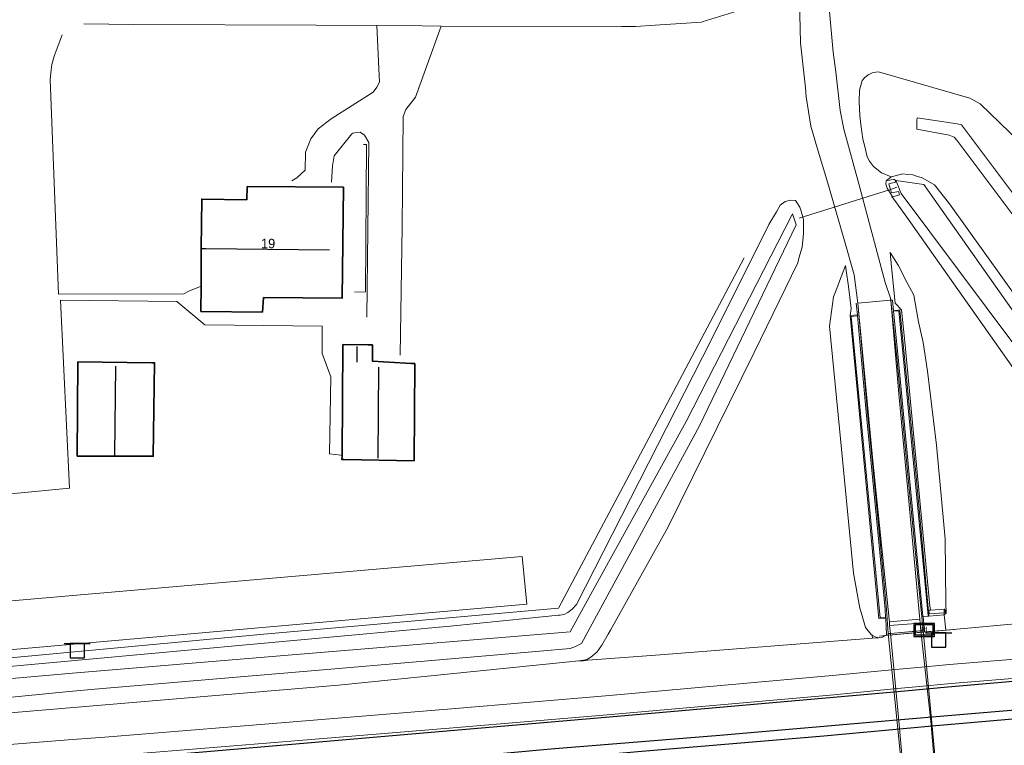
# Model space of a CAD drawing. Header units: metres. Extents: x 169249 to 194689, y 406250 to 412203.
# Tile 46 of 256: x 170792 to 170895, y 406572 to 406648. Entities that reach past the tile are written whole.
import ezdxf
from ezdxf.enums import TextEntityAlignment as Align

# ---------------------------------------------------------------- set-up
doc = ezdxf.new("R2010")
doc.units = ezdxf.units.M
doc.layers.get('0').update_dxf_attribs({"linetype": 'CONTINUOUS'})
for name, color, linetype, lineweight in [('BGT_NLCS_N264$0$B-WE-BV-LEUNING-G', 252, 'BGT_NLCS_N264$0$BV-LEUNING', 18), ('BGT_NLCS_N264$0$B-WE-GW-TALUD_KRUIN-G', 252, 'CONTINUOUS', 18), ('BGT_NLCS_N264$0$B-WE-GW-TALUD_TEEN-G', 252, 'CONTINUOUS', 18), ('BGT_NLCS_N264$0$B-WE-GW-WATERGANG_INSTEEK-G', 252, 'CONTINUOUS', 18), ('BGT_NLCS_N264$0$B-WE-GW-WATERGANG_SLOOT_BODEM-G', 252, 'CONTINUOUS', 18), ('BGT_NLCS_N264$0$B-WE-IE-TERREINAFSCHEIDING_KUNSTMATIG_HEKWERK-G', 252, 'BGT_NLCS_N264$0$IE-TERREINAFSCHEIDING-KUNSTMATIG', 18), ('BGT_NLCS_N264$0$B-WE-IE-TERREINAFSCHEIDING_KUNSTMATIG_MUUR-G', 252, 'BGT_NLCS_N264$0$IE-TERREINAFSCHEIDING-KUNSTMATIG-DICHT', 18), ('BGT_NLCS_N264$0$B-WE-IE-TERREINAFSCHEIDING_KUNSTMATIG_MUUR-GV', 252, 'BGT_NLCS_N264$0$IE-TERREINAFSCHEIDING-KUNSTMATIG-DICHT', 18), ('BGT_NLCS_N264$0$B-WE-KW-KUNSTWERK-G', 252, 'CONTINUOUS', 18), ('BGT_NLCS_N264$0$B-WE-KW-KUNSTWERK_DUIKER-G', 252, 'CONTINUOUS', 18), ('BGT_NLCS_N264$0$B-WE-KW-KUNSTWERK_TUNNEL-G', 252, 'CONTINUOUS', 18), ('BGT_NLCS_N264$0$B-WE-OG-TOPOGRAFIE_BEBOUWING-G', 252, 'CONTINUOUS', 35), ('BGT_NLCS_N264$0$B-WE-OG-TOPOGRAFIE_TERREIN_GROEN-GV', 252, 'CONTINUOUS', 18), ('BGT_NLCS_N264$0$B-WE-OG-TOPOGRAFIE_WATER-GV', 252, 'CONTINUOUS', 18), ('BGT_NLCS_N264$0$B-WE-OG-TOPOGRAFIE_WEG_BERM-GV', 252, 'CONTINUOUS', 18), ('BGT_NLCS_N264$0$B-WE-OG-TOPOGRAFIE_WEG_RIJWIELPAD-G', 252, 'CONTINUOUS', 18), ('BGT_NLCS_N264$0$B-WE-OG-TOPOGRAFIE_WEG_RIJWIELPAD-GV', 252, 'CONTINUOUS', 18), ('BGT_NLCS_N264$0$B-WE-OG-TOPOGRAFIE_WEG_VERHARD-G', 252, 'CONTINUOUS', 18), ('BGT_NLCS_N264$0$B-WE-VW-VERKEERSTEKEN_BORD-S', 252, 'CONTINUOUS', 25), ('X-XX-AL-REFERENTIE-G', 7, 'CONTINUOUS', 18)]:
    doc.layers.add(name, color=color, linetype=linetype, lineweight=lineweight)
for name, color, linetype in [('BGT_NLCS_N264$0$B-WE-IE-MEUBILAIR_WEGMEUBILAIR-S', 252, 'CONTINUOUS'), ('BGT_NLCS_N264$0$B-WE-KG-KADASTRAAL_NOK-G', 252, 'CONTINUOUS'), ('BGT_NLCS_N264$0$B-WE-VW-MARKERING-G', 252, 'CONTINUOUS'), ('BGT_NLCS_N264$0$Label_Nummeraanduidingreeks', 252, 'CONTINUOUS')]:
    doc.layers.add(name, color=color, linetype=linetype)
doc.styles.add('BGT_NLCS_N264$0$NLCS-ISO', font='NLCS-ISO.ttf')
doc.styles.add('BGT_NLCS_N264$0$STANDARD', font='txt')
doc.linetypes.add('BGT_NLCS_N264$0$BV-LEUNING', pattern='A,1,[69,NLCS.SHX,S=0.2,R=0,X=0,Y=0],1', length=2)
doc.linetypes.add('BGT_NLCS_N264$0$IE-TERREINAFSCHEIDING-KUNSTMATIG', pattern='A,4,[82,NLCS.SHX,S=0.75,R=90,X=0,Y=0],4,-2', length=10)
doc.linetypes.add('BGT_NLCS_N264$0$IE-TERREINAFSCHEIDING-KUNSTMATIG-DICHT', pattern='A,8,-1,[82,NLCS.SHX,S=0.75,R=90,X=0,Y=0],-1', length=10)

# ---------------------------------------------------------------- blocks, each defined once
blk = doc.blocks.new('BGT_NLCS_N264$0$SVW-VERKEERSTEKEN_BORD_ANWB-SO')
blk.add_line((-1.375, 0), (1.375, 0))
at = {"flags": 128}
blk.add_lwpolyline([(-0.75, 0), (-0.75, -1.5), (0.75, -1.5), (0.75, 0)], close=True, dxfattribs=at)
blk = doc.blocks.new('BGT_NLCS_N264$0$SRI-TERREINKAST-SO')
at = {"ltscale": 0.1}
h = blk.add_hatch(color=256, dxfattribs=at)
h.paths.add_polyline_path([(1.16, 0.64), (-1.01, 0.64), (-1.01, -0.71), (1.16, -0.71)])
h.paths.add_polyline_path([(1.01, 0.49), (-0.86, 0.49), (-0.86, -0.56), (1.01, -0.56)], flags=16)
at = {"flags": 128}
for points in [[(1.16, 0.64), (-1.01, 0.64), (-1.01, -0.71), (1.16, -0.71)], [(1.01, 0.49), (-0.86, 0.49), (-0.86, -0.56), (1.01, -0.56)]]:
    blk.add_lwpolyline(points, close=True, dxfattribs=at)
at = {"style": 'BGT_NLCS_N264$0$NLCS-ISO'}
blk.add_text('RI', height=0.6, dxfattribs=at).set_placement((-0.26, -0.29))
blk = doc.blocks.new('BGT_NLCS_N264')
at = {"layer": 'BGT_NLCS_N264$0$B-WE-BV-LEUNING-G'}
for p, q in [((170882.97, 406583.61, 12.99), (170890.2, 406584.23, 13.24)), ((170882.36, 406583.55, 12.97), (170882.97, 406583.61, 12.99))]:
    blk.add_line(p, q, dxfattribs=at)
at = {"layer": 'BGT_NLCS_N264$0$B-WE-GW-TALUD_KRUIN-G'}
for points in [[(170899.48, 406623.47, 17.64), (170890.45, 406635.51, 17.26), (170890.19, 406635.79, 17.26), (170889.66, 406636, 17.27), (170886.28, 406636.66, 17.32), (170886.26, 406636.88, 17.32), (170886.27, 406637.55, 17.32), (170886.31, 406637.84, 17.32), (170890.49, 406637.19, 17.3), (170890.97, 406637.11, 17.29), (170908.76, 406613.36, 18.07)], [(170889.15, 406585.78, 13.42), (170889.33, 406585.96, 13.29), (170889.32, 406586.98, 13.28), (170889.25, 406593.75, 13.17), (170888.33, 406603.56, 13.19), (170887.38, 406611.29, 13.19), (170886.92, 406614.3, 13.19), (170886.44, 406616.45, 13.18), (170886.37, 406616.85, 13.16), (170885.95, 406619.27, 13.07), (170885.27, 406620.56, 13.05), (170884.31, 406622.4, 13.02), (170883.47, 406623.72, 12.77)], [(170878.79, 406622.36, 12.62), (170878.15, 406620.73, 12.91), (170877.87, 406619.96, 12.99), (170877.55, 406619.1, 13.08), (170877.11, 406616.02, 13.24), (170878.15, 406605.28, 13.24), (170879.64, 406590.16, 13.32), (170880.3, 406586.48, 13.29), (170880.47, 406585.92, 13.29), (170880.9, 406584.45, 13.3), (170881.49, 406583.71, 13.29), (170881.6, 406583.65, 13.29)], [(170881.6, 406583.65, 13.29), (170881.9, 406583.48, 13.28), (170882.24, 406583.37, 13.28)]]:
    blk.add_polyline3d(points, dxfattribs=at)
at = {"layer": 'BGT_NLCS_N264$0$B-WE-GW-TALUD_TEEN-G'}
for points in [[(170907.16, 406622.63, 14.08), (170906.55, 406623.4, 14.09), (170905.07, 406625.25, 14.09), (170897.04, 406635.31, 14.11), (170892.92, 406639.3, 14.1), (170891.82, 406639.9, 14.1), (170882.25, 406642.66, 13.58), (170881.96, 406642.61, 13.54), (170881.6, 406642.55, 13.48), (170881.17, 406642.32, 13.45), (170880.77, 406642.01, 13.45), (170880.54, 406641.73, 13.44), (170880.27, 406640.73, 13.4), (170880.23, 406639.55, 13.39), (170880.31, 406638.09, 13.39), (170880.41, 406637.12, 13.39), (170880.62, 406635.58, 13.31), (170880.83, 406634.82, 13.29), (170880.97, 406634.2, 13.29), (170881.08, 406633.73, 13.28), (170881.31, 406633.31, 13.28), (170881.74, 406632.75, 13.27), (170882.56, 406632.08, 13.26), (170883.57, 406631.66, 13.17)], [(170883.47, 406623.72, 12.77), (170883.61, 406622.23, 12.63), (170883.99, 406618.43, 12.28), (170884.65, 406617.74, 12.22), (170885, 406614.36, 12.25), (170887.64, 406586.7, 12.25), (170887.71, 406586.3, 12.29), (170887.72, 406586.28, 12.29)], [(170879.29, 406617.12, 12.23), (170879.4, 406617.88, 12.47), (170879.11, 406620.16, 12.63), (170878.86, 406621.83, 12.62), (170878.79, 406622.36, 12.62)]]:
    blk.add_polyline3d(points, dxfattribs=at)
at = {"layer": 'BGT_NLCS_N264$0$B-WE-GW-WATERGANG_INSTEEK-G'}
blk.add_line((170851.35, 406581.05, 13.08), (170850.86, 406580.95, 13.08), dxfattribs=at)
for points in [[(170783.88, 406579.69, 12.6), (170837.35, 406584.58, 12.65), (170845.65, 406585.43, 12.73), (170848.73, 406585.74, 12.76), (170848.89, 406585.76, 12.77), (170849.31, 406585.81, 12.78), (170849.68, 406586.02, 12.78), (170850.15, 406586.39, 12.78), (170850.6, 406586.88, 12.77), (170863.82, 406612.75, 12.79), (170865.25, 406615.6, 12.79), (170870.77, 406626.65, 12.83), (170871.55, 406628, 12.8), (170871.95, 406628.68, 12.79), (170872.47, 406629.07, 12.83), (170873.03, 406629.2, 12.86), (170873.56, 406629.16, 12.88), (170873.7, 406628.97, 12.89), (170874.02, 406628.47, 12.94), (170874.14, 406628.04, 12.93), (170874.39, 406627.19, 12.89), (170874.39, 406625.72, 12.87), (170874.24, 406624.3, 12.91), (170873.92, 406623.12, 12.97), (170873.79, 406622.63, 13), (170869.24, 406613.24, 13.09), (170860.18, 406594.94, 13), (170854.17, 406584.19, 13.04), (170853.92, 406583.75, 13.04), (170853.27, 406582.59, 13.05), (170852.78, 406581.92, 13.07), (170852.11, 406581.33, 13.08), (170851.67, 406581.11, 13.08), (170851.35, 406581.05, 13.08)], [(170883.57, 406631.66, 13.17), (170883.21, 406631.34, 13.17), (170883.12, 406631.26, 13.17), (170883.07, 406631.22, 13.17), (170883.02, 406630.89, 13.17), (170883.18, 406630.48, 13.17), (170883.68, 406629.62, 13.19), (170883.7, 406629.57, 13.19), (170885.22, 406627.42, 13.19), (170904.02, 406600.78, 13.22), (170907.07, 406596.65, 13.26), (170913.81, 406587.55, 13.35), (170914.22, 406586.99, 13.36), (170914.72, 406586.75, 13.38), (170915.66, 406586.6, 13.39)], [(171000.44, 406600.28, 14.04), (170991.95, 406599.02, 13.8), (170961.93, 406595.87, 13.46), (170960.57, 406595.73, 13.45), (170926.12, 406592.52, 13.32), (170916.98, 406591.83, 13.33), (170916.54, 406591.87, 13.33), (170916.11, 406591.94, 13.32), (170915.78, 406592.05, 13.32), (170915.35, 406592.28, 13.32), (170908.29, 406602.73, 13.3), (170906.37, 406605.58, 13.29), (170889.71, 406628.84, 13.23), (170888.12, 406630.8, 13.19), (170886.83, 406631.54, 13.2), (170886.12, 406631.76, 13.19), (170885.84, 406631.85, 13.19), (170885.3, 406631.9, 13.19), (170884.76, 406631.96, 13.19), (170883.86, 406631.73, 13.18), (170883.57, 406631.66, 13.17)]]:
    blk.add_polyline3d(points, dxfattribs=at)
at = {"layer": 'BGT_NLCS_N264$0$B-WE-GW-WATERGANG_SLOOT_BODEM-G'}
for points in [[(170834.23, 406580.9, 11.57), (170823.63, 406580, 11.56), (170800.13, 406578.01, 11.54), (170797.43, 406577.75, 11.53), (170748.52, 406572.95, 11.44), (170696.7, 406568.39, 11.39), (170648.18, 406564.05, 11.43)], [(170788.59, 406578.86, 11.28), (170797.79, 406579.67, 11.26), (170819.11, 406581.45, 11.3), (170849.95, 406584.01, 11.36), (170851.73, 406587.24, 11.37), (170854.87, 406592.93, 11.4), (170862.11, 406606.04, 11.45), (170873.18, 406627.65, 11.54), (170873.24, 406627.78, 11.54), (170873.27, 406627.69, 11.53), (170873.63, 406626.61, 11.45), (170863.48, 406605.58, 11.44), (170851.13, 406582.79, 11.43), (170850.48, 406582.48, 11.52), (170849.95, 406582.24, 11.58), (170846.76, 406581.97, 11.58), (170834.23, 406580.9, 11.57)], [(170899.56, 406609.96, 11.87), (170884.64, 406629.9, 11.85), (170884.54, 406630.14, 11.86), (170884.09, 406631.24, 11.94), (170884.08, 406631.27, 11.94), (170887.02, 406630.84, 12.07), (170898.36, 406614.76, 12.09)]]:
    blk.add_polyline3d(points, dxfattribs=at)
at = {"layer": 'BGT_NLCS_N264$0$B-WE-IE-TERREINAFSCHEIDING_KUNSTMATIG_HEKWERK-G'}
blk.add_polyline3d([(170868.19, 406623.18, 12.89), (170858.2, 406604.29, 12.85), (170848.72, 406586.47, 12.88), (170818.21, 406583.8, 12.95), (170778.11, 406580.04, 12.88), (170773.15, 406579.42, 12.89), (170748.68, 406576.95, 12.63), (170724.12, 406574.45, 12.41), (170697.08, 406572.41, 12.42)], dxfattribs=at)
at = {"layer": 'BGT_NLCS_N264$0$B-WE-IE-TERREINAFSCHEIDING_KUNSTMATIG_MUUR-G'}
blk.add_polyline3d([(170828.28, 406635.05, 13.87), (170828.58, 406635.03, 13.91), (170828.49, 406619.61, 14.11), (170827.32, 406619.59, 14.11)], dxfattribs=at)
at = {"layer": 'BGT_NLCS_N264$0$B-WE-IE-TERREINAFSCHEIDING_KUNSTMATIG_MUUR-GV'}
for p, q in [((170879.93, 406618.41, 12.12), (170880.04, 406617.21, 12.12)), ((170883.01, 406585.42, 12.42), (170883.1, 406583.67, 13.25)), ((170886.58, 406585.31, 10.16), (170886.62, 406584.92, 10.15)), ((170883.42, 406584.66, 10.22), (170883.39, 406585.04, 10.22)), ((170883.5, 406583.83, 10.21), (170883.42, 406584.66, 10.22)), ((170886.62, 406584.92, 10.15), (170886.7, 406584.11, 10.15)), ((170886.7, 406584.11, 10.15), (170883.5, 406583.83, 10.21))]:
    blk.add_line(p, q, dxfattribs=at)
for points in [[(170883.39, 406585.04, 10.22), (170883.36, 406585.33, 10.23), (170881.65, 406601.92, 11.18), (170880.08, 406618.42, 12.12)], [(170880.08, 406618.42, 12.12), (170881.1, 406607.02, 12.11), (170882.48, 406593.05, 12.14), (170883.1, 406586.35, 12.05), (170883.27, 406583.81, 10.05), (170883.5, 406583.83, 10.21)], [(170883.83, 406617.63, 12.1), (170883.71, 406618.75, 12.09), (170883.56, 406618.74, 12.09)], [(170883.56, 406618.74, 12.09), (170884.37, 406608.94, 11.62), (170886.55, 406585.67, 10.16), (170886.58, 406585.31, 10.16)], [(170883.56, 406618.74, 12.09), (170884.18, 406612.72, 12.16), (170885.54, 406598.24, 12.16), (170886.92, 406584.13, 10.05), (170886.7, 406584.11, 10.15)]]:
    blk.add_polyline3d(points, dxfattribs=at)
at = {"layer": 'BGT_NLCS_N264$0$B-WE-KG-KADASTRAAL_NOK-G'}
for p, q in [((170811.23, 406624.13, 21.58), (170811.28, 406624.13, 21.58)), ((170827.61, 406612.25, 17.12), (170827.63, 406613.88, 17.13)), ((170829.82, 406602.2, 19.05), (170829.89, 406611.71, 19.03))]:
    blk.add_line(p, q, dxfattribs=at)
for points in [[(170811.28, 406624.13, 21.58), (170811.75, 406624.13, 21.58), (170824.7, 406624.01, 21.58)], [(170802.23, 406602.43, 19.29), (170802.23, 406602.55, 19.28), (170802.33, 406611.84, 19.11)]]:
    blk.add_polyline3d(points, dxfattribs=at)
at = {"layer": 'BGT_NLCS_N264$0$B-WE-KW-KUNSTWERK-G'}
blk.add_polyline3d([(170845.41, 406586.9, 13.01), (170778.47, 406580.99, 13.01), (170778.08, 406586.11, 17.04), (170844.91, 406591.89, 16.91), (170845.41, 406586.9, 13.01)], dxfattribs=at)
at = {"layer": 'BGT_NLCS_N264$0$B-WE-KW-KUNSTWERK_DUIKER-G'}
for p, q in [((170873.95, 406627.32, 11.61), (170883.5, 406630.34, 12.03)), ((170883.5, 406630.34, 12.03), (170884.18, 406630.56, 12.06))]:
    blk.add_line(p, q, dxfattribs=at)
for points in [[(170883.04, 406631.25, 12.96), (170883.96, 406631.41, 12.99), (170884.04, 406631.11, 12.99), (170883.34, 406630.92, 12.99), (170883.5, 406630.34, 13.01)], [(170883.5, 406630.34, 13.01), (170883.6, 406629.96, 13.02), (170884.36, 406630.13, 13.05), (170884.46, 406629.77, 13.05), (170883.61, 406629.51, 13.05)]]:
    blk.add_polyline3d(points, dxfattribs=at)
at = {"layer": 'BGT_NLCS_N264$0$B-WE-KW-KUNSTWERK_TUNNEL-G', "linetype": 'Continuous'}
blk.add_line((170886.15, 406584.06, 10.05), (170883.5, 406583.83, 10.05), dxfattribs=at)
for points in [[(170883.5, 406583.83, 10.05), (170883.27, 406583.81, 10.05), (170885.18, 406564.82, 10.05), (170885.27, 406564.83, 10.05)], [(170888.72, 406565.19, 10.05), (170886.92, 406584.13, 10.05), (170886.15, 406584.06, 10.05)]]:
    blk.add_polyline3d(points, dxfattribs=at)
at = {"layer": 'BGT_NLCS_N264$0$B-WE-OG-TOPOGRAFIE_BEBOUWING-G'}
for p, q in [((170811.25, 406620.2, 16.99), (170811.28, 406624.13, 17.37)), ((170826.03, 406602.48, 15.84), (170826.11, 406614.08, 15.79))]:
    blk.add_line(p, q, dxfattribs=at)
for points in [[(170811.28, 406624.13, 17.37), (170811.32, 406629.32, 17.86), (170816.04, 406629.26, 17.83), (170816.1, 406630.63, 16.67), (170826.19, 406630.58, 16.79)], [(170826.19, 406630.58, 16.79), (170826.03, 406618.94, 18.07), (170817.81, 406619, 18.06), (170817.69, 406617.48, 16.71), (170811.23, 406617.55, 16.73), (170811.25, 406620.2, 16.99)], [(170826.11, 406614.08, 15.79), (170828.78, 406614.06, 15.76), (170829.21, 406614.05, 15.76), (170829.21, 406612.35, 15.77), (170832.67, 406612.15, 15.74), (170833.26, 406612.11, 15.73), (170833.64, 406612.09, 15.73), (170833.57, 406601.92, 15.77), (170826.21, 406602.04, 15.84), (170826.02, 406602.04, 15.85), (170826.03, 406602.48, 15.84)], [(170798.35, 406612.28, 15.89), (170806.09, 406612.19, 15.87), (170806.38, 406612.19, 15.87), (170806.24, 406602.39, 16.03), (170798.27, 406602.41, 15.96), (170798.35, 406612.28, 15.89), (170798.35, 406612.28, 15.89)]]:
    blk.add_polyline3d(points, dxfattribs=at)
at = {"layer": 'BGT_NLCS_N264$0$B-WE-OG-TOPOGRAFIE_TERREIN_GROEN-GV'}
for p, q in [((170883.5, 406618.94, 0.71), (170883.52, 406618.73, 12.09)), ((170883.52, 406618.73, 12.09), (170883.56, 406618.74, 12.09)), ((170889.13, 406586.38, 6.53), (170889.15, 406586, 10.89)), ((170889.15, 406586, 10.89), (170889.15, 406585.78, 13.42)), ((170881.63, 406583.33, 13.28), (170881.6, 406583.65, 11.66))]:
    blk.add_line(p, q, dxfattribs=at)
at = {"layer": 'BGT_NLCS_N264$0$B-WE-OG-TOPOGRAFIE_WATER-GV'}
for p, q in [((170850.86, 406580.95, 13.08), (170851.29, 406580.98, 13.08)), ((170851.29, 406580.98, 13.08), (170851.35, 406581.05, 7.22))]:
    blk.add_line(p, q, dxfattribs=at)
blk.add_polyline3d([(170776.18, 406574.31, 12.95), (170792.1, 406575.59, 13.04), (170825.65, 406578.43, 13.14), (170849.5, 406580.83, 13.08), (170850.86, 406580.95, 13.08)], dxfattribs=at)
at = {"layer": 'BGT_NLCS_N264$0$B-WE-OG-TOPOGRAFIE_WEG_BERM-GV'}
for p, q in [((170880.04, 406617.21, 12.12), (170879.29, 406617.12, 12.23)), ((170880.05, 406617.1, 12.12), (170880.04, 406617.21, 12.12)), ((170883.83, 406617.63, 12.1), (170883.83, 406617.57, 12.1)), ((170883.83, 406617.57, 12.1), (170884.39, 406617.61, 12.14)), ((170915.66, 406586.6, 13.39), (170889.3, 406584.17, 13.42)), ((170883.01, 406585.42, 12.42), (170883, 406585.5, 12.39)), ((170886.93, 406585.59, 13.3), (170887.09, 406584, 13.19)), ((170887.47, 406585.64, 13.33), (170887.54, 406585.65, 13.33)), ((170889.15, 406585.78, 13.42), (170887.54, 406585.65, 13.33)), ((170889.3, 406584.17, 13.42), (170889.15, 406585.78, 13.42)), ((170889.3, 406584.17, 13.42), (170887.09, 406584, 13.19)), ((170882.24, 406583.37, 13.28), (170881.63, 406583.33, 13.28)), ((170883.1, 406583.67, 13.25), (170882.97, 406583.61, 13.25))]:
    blk.add_line(p, q, dxfattribs=at)
for points in [[(170887.54, 406585.65, 13.33), (170887.54, 406585.7, 12.16), (170886.23, 406599.92, 12.31), (170884.49, 406617.72, 12.32), (170883.83, 406617.63, 12.1)], [(170883.83, 406617.57, 12.1), (170884.33, 406612.73, 12.16), (170885.68, 406598.26, 12.16), (170886.91, 406585.65, 12.18), (170886.93, 406585.59, 13.3)], [(170884.39, 406617.61, 12.14), (170887.47, 406585.7, 12.16), (170887.47, 406585.64, 13.33)], [(170879.29, 406617.12, 12.23), (170882.3, 406585.39, 12.22), (170883.01, 406585.42, 12.42)], [(170883, 406585.5, 12.39), (170882.42, 406585.47, 12.21), (170879.4, 406617.02, 12.24), (170880.05, 406617.1, 12.12)], [(170883, 406585.5, 12.39), (170882.95, 406586.34, 12.05), (170882.33, 406593.03, 12.14), (170880.95, 406607.01, 12.11), (170880.05, 406617.1, 12.12)], [(170776.52, 406571.07, 12.94), (170776.58, 406571.07, 12.94), (170781.09, 406571.41, 12.96), (170797.79, 406572.71, 13.04), (170801.17, 406572.97, 13.05), (170818.35, 406574.36, 13.18), (170837.51, 406575.94, 13.2), (170854.05, 406577.34, 13.3), (170877.4, 406579.41, 13.34), (170883.66, 406580.01, 13.34), (170887.14, 406580.35, 13.35), (170888.57, 406580.48, 13.35), (170889.71, 406580.58, 13.35), (170897.38, 406581.21, 13.38)], [(170776.73, 406569.08, 12.94), (170781.25, 406569.42, 12.96), (170797.94, 406570.71, 13.04), (170801.33, 406570.97, 13.05), (170818.52, 406572.37, 13.18), (170837.68, 406573.95, 13.2), (170854.22, 406575.35, 13.3), (170877.58, 406577.41, 13.34), (170883.85, 406578.02, 13.34), (170887.33, 406578.36, 13.35), (170888.75, 406578.49, 13.35), (170889.87, 406578.59, 13.35), (170897.54, 406579.22, 13.38)], [(170886.93, 406585.59, 13.3), (170886.96, 406585.6, 13.3), (170887.47, 406585.64, 13.33)], [(170881.63, 406583.33, 13.28), (170859.38, 406581.6, 13.13), (170851.79, 406581.02, 13.09), (170851.29, 406580.98, 13.08)], [(170882.97, 406583.61, 13.25), (170882.66, 406583.45, 13.27), (170882.33, 406583.39, 13.28), (170882.24, 406583.37, 13.28)], [(170887.09, 406584, 13.19), (170886.94, 406583.98, 13.19), (170886.72, 406583.96, 13.18), (170883.28, 406583.66, 13.12), (170883.1, 406583.67, 13.25)]]:
    blk.add_polyline3d(points, dxfattribs=at)
at = {"layer": 'BGT_NLCS_N264$0$B-WE-OG-TOPOGRAFIE_WEG_RIJWIELPAD-G'}
blk.add_line((170883.5, 406618.94, 12.12), (170883.56, 406618.74, 12.09), dxfattribs=at)
for points in [[(170876.95, 406654.69, 13.52), (170876.84, 406652.32, 13.54), (170876.96, 406650.96, 13.55), (170877.23, 406647.78, 13.59), (170877.52, 406644.7, 13.51), (170877.77, 406642.64, 13.42), (170878.25, 406638.61, 13.26), (170878.61, 406636.66, 13.19), (170880.19, 406630.91, 12.95), (170882.97, 406620.59, 12.38), (170883.5, 406618.94, 12.12)], [(170880.08, 406618.42, 12.12), (170879.72, 406621.38, 12.45), (170878.69, 406624.94, 12.7), (170876.95, 406631, 12.93), (170875.84, 406634.7, 13.12), (170875.17, 406636.97, 13.23), (170874.69, 406640.02, 13.38), (170874.59, 406640.99, 13.41), (170874.08, 406645.69, 13.57), (170874.01, 406648.65, 13.61), (170873.96, 406649.52, 13.59), (170873.73, 406649.9, 13.57), (170873.34, 406650.24, 13.57), (170872.58, 406650.67, 13.53), (170872.02, 406650.77, 13.5), (170871.73, 406650.82, 13.48), (170871.63, 406650.83, 13.48)]]:
    blk.add_polyline3d(points, dxfattribs=at)
at = {"layer": 'BGT_NLCS_N264$0$B-WE-OG-TOPOGRAFIE_WEG_RIJWIELPAD-GV'}
for p, q in [((170883.52, 406618.73, 12.09), (170880.08, 406618.42, 12.12)), ((170883.39, 406585.04, 10.22), (170886.58, 406585.31, 10.16)), ((170886.62, 406584.92, 10.15), (170883.42, 406584.66, 10.22))]:
    blk.add_line(p, q, dxfattribs=at)
for points in [[(170886.15, 406584.06, 10.16), (170883.5, 406583.83, 10.21), (170883.5, 406583.83, 10.21)], [(170883.5, 406583.83, 10.21), (170884.41, 406574.3, 9.99), (170885.27, 406564.83, 10.06)], [(170888.54, 406565.17, 10.09), (170887.73, 406574.66, 9.99), (170886.7, 406584.11, 10.15), (170886.15, 406584.06, 10.16)]]:
    blk.add_polyline3d(points, dxfattribs=at)
at = {"layer": 'BGT_NLCS_N264$0$B-WE-OG-TOPOGRAFIE_WEG_VERHARD-G'}
for p, q in [((170811.25, 406620.2, 14.05), (170811.25, 406620.2, 14.05)), ((170826.03, 406602.48, 13.2), (170826.03, 406602.48, 13.2)), ((170887.72, 406586.28, 12.29), (170889.13, 406586.38, 12.96))]:
    blk.add_line(p, q, dxfattribs=at)
for points in [[(170836.43, 406647.44, 13.36), (170855.36, 406647.41, 13.35), (170856.78, 406647.41, 13.35), (170858.84, 406647.54, 13.36), (170863.72, 406647.86, 13.39), (170863.76, 406647.87, 13.39), (170863.78, 406647.87, 13.39), (170867.87, 406649.13, 13.42), (170867.94, 406649.15, 13.42), (170869.02, 406649.64, 13.43), (170871.63, 406650.83, 13.48)], [(170829.66, 406647.49, 13.37), (170823.3, 406647.52, 13.33), (170804.22, 406647.62, 13.21), (170798.95, 406647.68, 13.2)], [(170829.66, 406647.49, 13.37), (170829.9, 406643.01, 13.33), (170829.97, 406641.56, 13.31), (170829.68, 406641.04, 13.35), (170829.3, 406640.51, 13.36), (170824.9, 406637.74, 13.51), (170823.53, 406636.69, 13.65), (170822.74, 406635.64, 13.8), (170822.2, 406634.23, 13.91), (170822.15, 406632.36, 13.99), (170821.3, 406631.55, 14.04), (170820.77, 406631.22, 14.04)], [(170836.43, 406647.44, 13.36), (170834.41, 406647.45, 13.36), (170829.66, 406647.49, 13.37)], [(170836.43, 406647.44, 13.36), (170834.78, 406642.89, 13.29), (170833.72, 406639.98, 13.24), (170832.72, 406638.72, 13.28), (170832.45, 406637.97, 13.28), (170832.34, 406626.45, 13.3), (170832.12, 406612.96, 13.22)], [(170796.71, 406646.52, 13.21), (170795.85, 406644.3, 13.22), (170795.6, 406643.4, 13.22), (170795.54, 406642.87, 13.21), (170795.42, 406641.84, 13.19), (170796.3, 406619.38, 13.4), (170809.45, 406619.39, 13.96), (170809.96, 406619.68, 14.01), (170811.25, 406620.2, 14.05)], [(170828.64, 406616.94, 13.39), (170828.84, 406635.26, 13.39), (170828.39, 406636.03, 13.43), (170827.92, 406636.32, 13.48), (170827.53, 406636.29, 13.52), (170827.17, 406636.22, 13.58), (170827.04, 406636.14, 13.62), (170825.19, 406633.84, 13.85), (170825.04, 406632.81, 13.97), (170824.94, 406631.11, 14.05)], [(170826.03, 406602.48, 13.2), (170825.9, 406602.5, 13.2), (170824.73, 406602.63, 13.25), (170824.87, 406610.69, 13.33), (170823.95, 406613.14, 13.51), (170823.95, 406616.03, 13.94), (170811.65, 406616.17, 14.05), (170808.7, 406618.59, 13.98), (170796.51, 406618.72, 13.34), (170797.48, 406599.04, 13.22), (170783.66, 406597.71, 13.28), (170783.82, 406595.15, 13.24), (170779.43, 406594.76, 13.29), (170779.03, 406595.08, 13.29), (170774.1, 406594.73, 13.28)], [(170889.15, 406586, 12.91), (170887.57, 406585.88, 12.34), (170887.56, 406585.95, 12.34), (170887.53, 406586.27, 12.34), (170887.72, 406586.28, 12.29)], [(170889.13, 406586.38, 12.96), (170889.22, 406586.39, 13.01), (170889.27, 406586.01, 12.95), (170889.15, 406586, 12.91)]]:
    blk.add_polyline3d(points, dxfattribs=at)
at = {"layer": 'BGT_NLCS_N264$0$B-WE-VW-MARKERING-G', "linetype": 'Continuous'}
blk.add_polyline3d([(170897.57, 406578.89, 13.44), (170889.14, 406578.17, 13.4), (170883.89, 406577.69, 13.39), (170856.48, 406575.26, 13.34), (170811.45, 406571.39, 13.16), (170797.97, 406570.29, 13.08), (170757.9, 406567.22, 12.91), (170728.39, 406564.79, 12.9), (170725.09, 406564.52, 12.9), (170656.18, 406558.67, 12.93), (170598.53, 406553.67, 12.89), (170572.16, 406551.5, 12.87), (170557.75, 406550.57, 12.9), (170548.59, 406550.39, 12.86), (170530.56, 406550.24, 12.79), (170518.51, 406550.29, 12.73)], dxfattribs=at)
at = {"layer": 'BGT_NLCS_N264$0$B-WE-VW-MARKERING-G'}
for points in [[(171105.88, 406594.04, 14.22), (171074.84, 406591.27, 14.15), (171047.51, 406588.99, 14.05), (171026.28, 406587.1, 13.92), (171009.67, 406585.71, 13.85), (170997.77, 406584.68, 13.8), (170897.81, 406575.91, 13.44), (170889.93, 406575.23, 13.41), (170884.18, 406574.76, 13.4), (170865.62, 406573.14, 13.37), (170847.92, 406571.7, 13.32), (170827.35, 406569.84, 13.26)], [(170827.46, 406568.82, 13.25), (170857.02, 406571.46, 13.38), (170876.51, 406573.12, 13.45), (170887.87, 406574.15, 13.43), (170897.89, 406575.04, 13.47), (170997.85, 406583.75, 13.85), (171002.34, 406584.14, 13.87), (171037.31, 406587.07, 14), (171047.61, 406587.97, 14.1), (171050.31, 406588.21, 14.12), (171105.89, 406593.08, 14.23)]]:
    blk.add_polyline3d(points, dxfattribs=at)
at = {"layer": 'BGT_NLCS_N264$0$B-WE-IE-MEUBILAIR_WEGMEUBILAIR-S', "color": 7}
blk.add_blockref('BGT_NLCS_N264$0$SRI-TERREINKAST-SO', (170886.97, 406584.23, 13.32), dxfattribs=at)
at = {"layer": 'BGT_NLCS_N264$0$B-WE-VW-VERKEERSTEKEN_BORD-S', "color": 7}
for p in [(170888.57, 406583.91, 13.31), (170798.27, 406582.78, 12.69)]:
    blk.add_blockref('BGT_NLCS_N264$0$SVW-VERKEERSTEKEN_BORD_ANWB-SO', p, dxfattribs=at)
at = {"layer": 'BGT_NLCS_N264$0$Label_Nummeraanduidingreeks', "color": 7, "lineweight": 18, "style": 'BGT_NLCS_N264$0$STANDARD'}
blk.add_text('19', height=1, rotation=-0.8, dxfattribs=at).set_placement((170818.28, 406624.67), align=Align.MIDDLE)

msp = doc.modelspace()

# ---------------------------------------------------------------- block references
at = {"layer": 'X-XX-AL-REFERENTIE-G'}
msp.add_blockref('BGT_NLCS_N264', (0, 0), dxfattribs=at)

doc.saveas('drawing.dxf')
